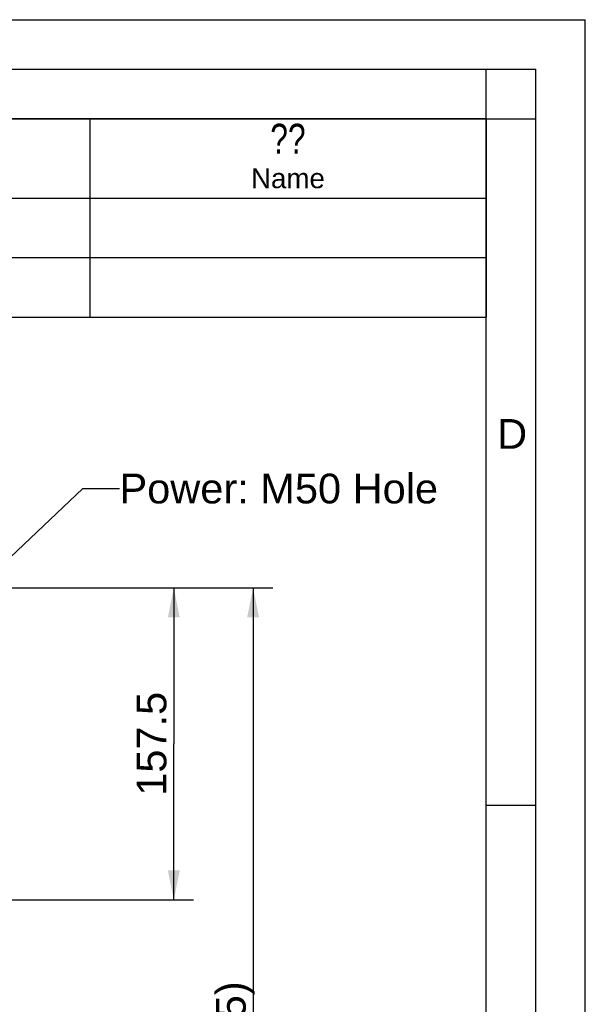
# Model space of a CAD drawing. Header units: millimetres. Extents: x 0 to 420, y 0 to 297.
# Tile 52 of 52: x 363 to 420, y 198 to 297. Entities that reach past the tile are written whole.
import ezdxf

# ---------------------------------------------------------------- set-up
doc = ezdxf.new("R2010")
doc.units = ezdxf.units.MM
doc.header["$LTSCALE"] = 23.1
doc.layers.get('0').update_dxf_attribs({"linetype": 'CONTINUOUS'})
doc.layers.add('DETAIL', color=7, linetype='CONTINUOUS')
doc.layers.add('DIMENSION', color=7, linetype='CONTINUOUS')
doc.styles.get("Standard").update_dxf_attribs({"font": 'arial.ttf'})
doc.styles.add('TEXTSTYLE_2', font='arial.ttf')
doc.styles.add('TEXTSTYLE_5', font='txt', dxfattribs={"width": 0.8})
doc.dimstyles.new('DIMSTYLE_14', dxfattribs={"dimtxt": 3, "dimasz": 3, "dimexe": 0.18, "dimexo": 0.0625, "dimgap": 0.09, "dimtad": 1, "dimdec": 1, "dimlfac": 5, "dimdsep": 46, "dimtxsty": 'STANDARD', "dimblk": '_FILLED', "dimblk1": '_FILLED', "dimblk2": '_FILLED', "dimcen": 0.09, "dimadec": 0, "dimazin": 0, "dimtp": 0.5, "dimtm": 0.5, "dimtfac": 1, "dimtdec": 1, "dimtofl": 0, "dimtmove": 0, "dimatfit": 3, "dimldrblk": '_FILLED', "dimfxl": 1, "dimtolj": 1, "dimarcsym": 0})
doc.dimstyles.new('DIMSTYLE_15', dxfattribs={"dimtxt": 3, "dimasz": 3, "dimexe": 0.18, "dimexo": 0.0625, "dimgap": 0.09, "dimtad": 1, "dimdec": 1, "dimlfac": 5, "dimdsep": 46, "dimtxsty": 'STANDARD', "dimblk": '_FILLED', "dimblk1": '_FILLED', "dimblk2": '_FILLED', "dimcen": 0.09, "dimadec": 0, "dimazin": 0, "dimtp": 0.8, "dimtm": 0.8, "dimtfac": 1, "dimtdec": 1, "dimtofl": 0, "dimtmove": 0, "dimatfit": 3, "dimldrblk": '_FILLED', "dimfxl": 1, "dimtolj": 1, "dimarcsym": 0})
doc.dimstyles.get("Standard").update_dxf_attribs({"dimtxt": 3, "dimasz": 3, "dimexe": 0.18, "dimexo": 0.0625, "dimgap": 0.09, "dimtad": 1, "dimdec": 3, "dimdsep": 46, "dimtxsty": 'STANDARD', "dimblk": '_FILLED', "dimblk1": '_FILLED', "dimblk2": '_FILLED', "dimcen": 0.09, "dimadec": 0, "dimazin": 0, "dimtol": 1, "dimtp": 0.001, "dimtm": 0.001, "dimtfac": 1, "dimtdec": 3, "dimtofl": 0, "dimtmove": 0, "dimatfit": 3, "dimldrblk": '_FILLED', "dimfxl": 1, "dimtolj": 1, "dimarcsym": 0})

# ---------------------------------------------------------------- blocks, each defined once
blk = doc.blocks.new('_FILLED')
at = {"color": 0, "linetype": 'BYBLOCK'}
blk.add_solid([(0, 0), (-1, 0.2), (-1, -0.2)], dxfattribs=at)
blk = doc.blocks.new('*D20')
at = {"layer": 'DIMENSION', "color": 2, "linetype": 'CONTINUOUS'}
for p, q in [((371.832, 239.702), (380.487, 239.702)), ((378.487, 239.702), (378.487, 223.951)), ((378.487, 208.199), (378.487, 223.951)), ((354.438, 208.199), (380.487, 208.199))]:
    blk.add_line(p, q, dxfattribs=at)
at = {"layer": 'DIMENSION', "color": 2, "linetype": 'CONTINUOUS', "xscale": 3, "yscale": 3, "zscale": 3}
for p, rotation in [((378.487, 239.702), 90), ((378.487, 208.199), 270)]:
    blk.add_blockref('_FILLED', p, dxfattribs=dict(at, rotation=rotation))
at = {"layer": 'DIMENSION', "color": 2, "linetype": 'CONTINUOUS', "insert": (374.737, 223.951), "char_height": 3, "width": 10.48327, "attachment_point": 2, "rotation": 90, "line_spacing_factor": 0.9}
blk.add_mtext('157.5', dxfattribs=at)
blk = doc.blocks.new('*D24')
at = {"layer": 'DIMENSION', "color": 2, "linetype": 'CONTINUOUS'}
for p, q in [((354.567, 239.702), (357.857, 239.702)), ((360.877, 239.702), (388.487, 239.702)), ((386.487, 239.702), (386.487, 193.351)), ((386.487, 146.999), (386.487, 193.351)), ((370.467, 146.999), (388.487, 146.999))]:
    blk.add_line(p, q, dxfattribs=at)
at = {"layer": 'DIMENSION', "color": 2, "linetype": 'CONTINUOUS', "xscale": 3, "yscale": 3, "zscale": 3}
for p, rotation in [((386.487, 239.702), 90), ((386.487, 146.999), 270)]:
    blk.add_blockref('_FILLED', p, dxfattribs=dict(at, rotation=rotation))
at = {"layer": 'DIMENSION', "color": 2, "linetype": 'CONTINUOUS', "insert": (382.737, 193.351), "char_height": 3, "width": 13.27138, "attachment_point": 2, "rotation": 90, "line_spacing_factor": 0.9}
blk.add_mtext('(463.5)', dxfattribs=at)

msp = doc.modelspace()

# ---------------------------------------------------------------- linework, layer by layer
at = {"color": 2, "linetype": 'CONTINUOUS'}
for p, q in [((0, 297), (420, 297)), ((420, 0), (420, 297)), ((20, 292), (415, 292)), ((410.00692, 286.94178), (410.00692, 291.94178)), ((415, 5), (415, 292)), ((235.00001, 286.99996), (410.00001, 286.99996)), ((370.00001, 286.99996), (370.00001, 266.99996)), ((409.97544, 287.00525), (414.97544, 287.00525)), ((410.00001, 286.99996), (410.00001, 266.99996)), ((235.00001, 278.99996), (410.00001, 278.99996)), ((235.00001, 272.99996), (410.00001, 272.99996)), ((235.00001, 266.99996), (410.00001, 266.99996)), ((410, 217.75), (415, 217.75))]:
    msp.add_line(p, q, dxfattribs=at)
at = {"color": 7, "linetype": 'CONTINUOUS'}
for p, q in [((410, 287), (25, 287)), ((410, 10), (410, 287))]:
    msp.add_line(p, q, dxfattribs=at)

# ---------------------------------------------------------------- texts
at = {"color": 2, "linetype": 'CONTINUOUS', "insert": (411.10333, 256.7095), "char_height": 3, "width": 3.0223048, "attachment_point": 1, "line_spacing_factor": 0.9, "style": 'TEXTSTYLE_2'}
msp.add_mtext('D', dxfattribs=at)
at = {"layer": 'DETAIL', "color": 2, "linetype": 'CONTINUOUS', "attachment_point": 2, "line_spacing_factor": 0.9}
for s, insert, char_height, width, style in [('?? ', (390.00001, 286.49996), 3, 7.2, 'TEXTSTYLE_5'), ('Name', (390.00001, 281.99996), 2, 7.4423792, 'TEXTSTYLE_2')]:
    msp.add_mtext(s, dxfattribs=dict(at, insert=insert, char_height=char_height, width=width, style=style))
at = {"layer": 'DETAIL', "color": 2, "linetype": 'CONTINUOUS', "insert": (373.00489, 251.2022), "char_height": 3, "width": 32.0966543, "attachment_point": 1, "line_spacing_factor": 0.9}
msp.add_mtext('Power: M50 Hole', dxfattribs=at)

# ---------------------------------------------------------------- dimensions: what is measured, and where the dimension line sits
at = {"layer": 'DIMENSION', "color": 2, "linetype": 'CONTINUOUS'}
dim = msp.add_linear_dim(base=(378.48653, 208.19881), p1=(371.83244, 239.7022), p2=(354.43779, 208.19881), angle=270, dimstyle='DIMSTYLE_14', dxfattribs=at)
dim.commit()
dim.dimension.update_dxf_attribs({"geometry": '*D20', "text_midpoint": (378.58517, 219.2645), "dimtype": 160})
dim = msp.add_linear_dim(base=(386.48653, 146.99881), p1=(354.56653, 239.7022), p2=(370.46653, 146.99881), angle=270, text='(<>)', dimstyle='DIMSTYLE_15', dxfattribs=at)
dim.commit()
dim.dimension.update_dxf_attribs({"geometry": '*D24', "text_midpoint": (385.56701, 191.39296), "dimtype": 160})

# ---------------------------------------------------------------- leaders
at = {"layer": 'DETAIL', "color": 2, "linetype": 'CONTINUOUS'}
msp.add_leader([(342.53405, 224.37629), (369.32351, 249.7022), (373.00489, 249.7022)], dimstyle='STANDARD', override={"dimtad": 0}, dxfattribs=at)

doc.saveas('drawing.dxf')
